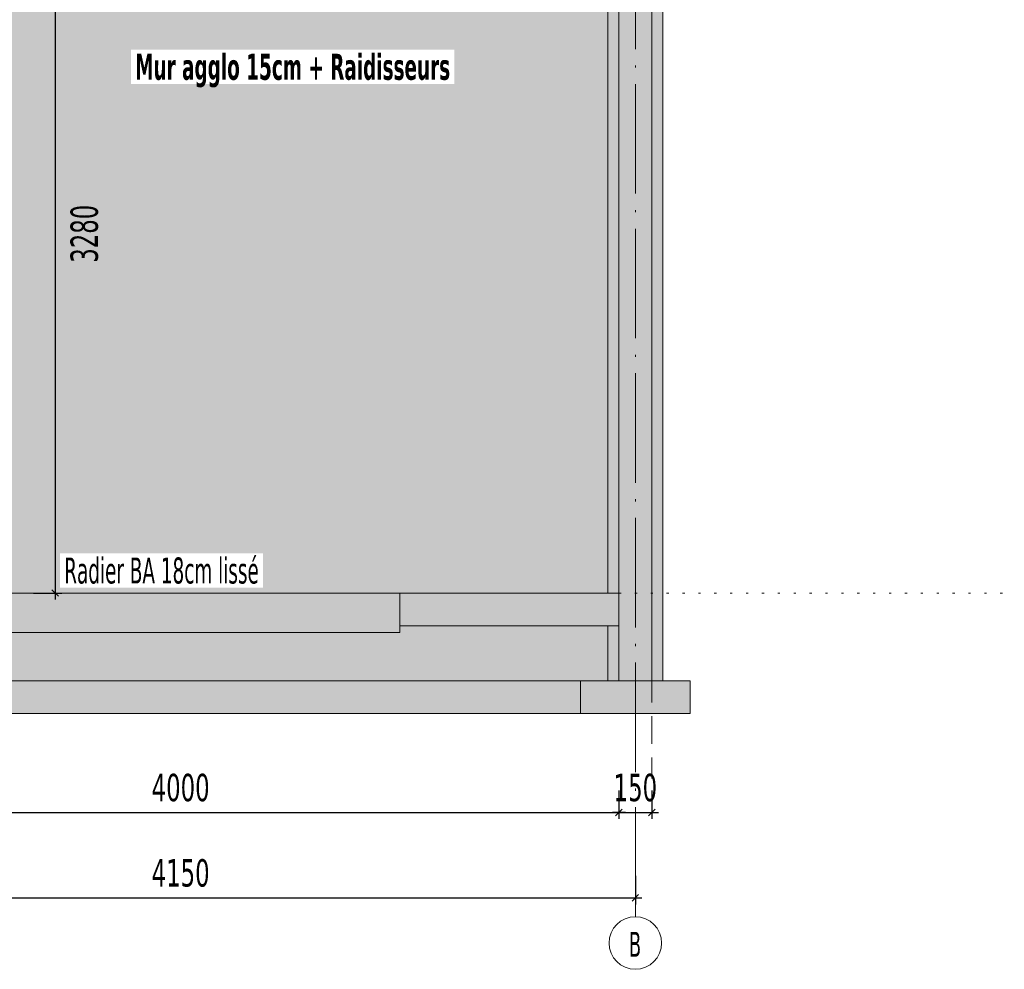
# Model space of a CAD drawing. Header units: millimetres. Extents: x 1567 to 2756, y -116 to 725.
# Tile 34 of 256: x 1907 to 1997, y 114 to 200. Entities that reach past the tile are written whole.
import ezdxf

# ---------------------------------------------------------------- set-up
doc = ezdxf.new("R2010")
doc.units = ezdxf.units.MM
for name, pattern in [('CADWORK_12', [3.75, 2.5, -1.25]), ('CADWORK_2', [1.45, 0.2, -1.25]), ('CADWORK_5', [13.2, 10, -1.5, 0.2, -1.5])]:
    doc.linetypes.add(name, pattern=pattern)
doc.layers.add('Ech.1_50', color=7, linetype='Continuous')
doc.styles.add('tahoma-', font='txt', dxfattribs={"height": 1})
doc.styles.add('tahoma-b', font='txt', dxfattribs={"height": 1})
doc.styles.add('tahoma-z-r', font='txt', dxfattribs={"width": 0.704918})
doc.dimstyles.new('ISO-25', dxfattribs={"dimtxt": 2.5, "dimasz": 2.5, "dimexe": 1.25, "dimexo": 0.625, "dimtad": 1, "dimtxsty": 'Standard', "dimcen": 2.5, "dimadec": 0, "dimazin": 0, "dimtfac": 1, "dimtmove": 0, "dimatfit": 3, "dimfxl": 1, "dimarcsym": 0})

# ---------------------------------------------------------------- blocks, each defined once
blk = doc.blocks.new('cw-dimension-symbol2')
at = {"color": 0, "linetype": 'Continuous', "lineweight": -2}
for p, q in [((-1, 0), (1, 0)), ((-0.5, -0.5), (0.5, 0.5))]:
    blk.add_line(p, q, dxfattribs=at)
blk = doc.blocks.new('*D118')
at = {"layer": 'Defpoints', "color": 0}
for p in [(1908.635, 213.602), (1908.635, 148.016), (1910.635, 148.016)]:
    blk.add_point(p, dxfattribs=at)
at = {"layer": 'Ech.1_50', "color": 0, "linetype": 'Continuous', "lineweight": -2}
for p, q in [((1908.635, 213.602), (1911.235, 213.602)), ((1910.635, 213.002), (1910.635, 148.616)), ((1908.635, 148.016), (1911.235, 148.016))]:
    blk.add_line(p, q, dxfattribs=at)
at = {"layer": 'Ech.1_50', "color": 0, "lineweight": -2, "xscale": 0.6000000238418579, "yscale": 0.6000000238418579, "zscale": 0.6000000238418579}
for p, rotation in [((1910.635, 213.602), 90), ((1910.635, 148.016), 270)]:
    blk.add_blockref('cw-dimension-symbol2', p, dxfattribs=dict(at, rotation=rotation))
at = {"layer": 'Ech.1_50', "color": 7, "linetype": 'Continuous', "lineweight": 5, "insert": (1913.3, 180.809), "char_height": 2.5, "attachment_point": 5, "rotation": 90, "style": 'tahoma-z-r'}
blk.add_mtext('3280', dxfattribs=at)
blk = doc.blocks.new('*D128')
at = {"layer": 'Defpoints', "color": 0}
for p in [(1880.578, 122.202), (1963.578, 122.202), (1963.578, 120.202)]:
    blk.add_point(p, dxfattribs=at)
at = {"layer": 'Ech.1_50', "color": 0, "linetype": 'Continuous', "lineweight": -2}
for p, q in [((1880.578, 122.202), (1880.578, 119.602)), ((1963.578, 122.202), (1963.578, 119.602)), ((1881.178, 120.202), (1962.978, 120.202))]:
    blk.add_line(p, q, dxfattribs=at)
at = {"layer": 'Ech.1_50', "color": 0, "lineweight": -2, "xscale": 0.6000000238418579, "yscale": 0.6000000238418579, "zscale": 0.6000000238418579, "rotation": 180}
blk.add_blockref('cw-dimension-symbol2', (1880.578, 120.202), dxfattribs=at)
at = {"layer": 'Ech.1_50', "color": 0, "lineweight": -2, "xscale": 0.6000000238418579, "yscale": 0.6000000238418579, "zscale": 0.6000000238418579}
blk.add_blockref('cw-dimension-symbol2', (1963.578, 120.202), dxfattribs=at)
at = {"layer": 'Ech.1_50', "color": 7, "linetype": 'Continuous', "lineweight": 5, "insert": (1922.078, 122.452), "char_height": 2.5, "attachment_point": 5, "style": 'tahoma-z-r'}
blk.add_mtext('4150', dxfattribs=at)
blk = doc.blocks.new('*D131')
at = {"layer": 'Defpoints', "color": 0}
for p in [(1882.078, 129.994), (1962.078, 129.994), (1962.078, 127.994)]:
    blk.add_point(p, dxfattribs=at)
at = {"layer": 'Ech.1_50', "color": 0, "linetype": 'Continuous', "lineweight": -2}
for p, q in [((1882.078, 129.994), (1882.078, 127.394)), ((1962.078, 129.994), (1962.078, 127.394)), ((1882.678, 127.994), (1961.478, 127.994))]:
    blk.add_line(p, q, dxfattribs=at)
at = {"layer": 'Ech.1_50', "color": 0, "lineweight": -2, "xscale": 0.6000000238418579, "yscale": 0.6000000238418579, "zscale": 0.6000000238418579, "rotation": 180}
blk.add_blockref('cw-dimension-symbol2', (1882.078, 127.994), dxfattribs=at)
at = {"layer": 'Ech.1_50', "color": 0, "lineweight": -2, "xscale": 0.6000000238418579, "yscale": 0.6000000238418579, "zscale": 0.6000000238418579}
blk.add_blockref('cw-dimension-symbol2', (1962.078, 127.994), dxfattribs=at)
at = {"layer": 'Ech.1_50', "color": 7, "linetype": 'Continuous', "lineweight": 5, "insert": (1922.078, 130.244), "char_height": 2.5, "attachment_point": 5, "style": 'tahoma-z-r'}
blk.add_mtext('4000', dxfattribs=at)
blk = doc.blocks.new('*D132')
at = {"layer": 'Defpoints', "color": 0}
for p in [(1962.078, 129.994), (1965.078, 129.994), (1965.078, 127.994)]:
    blk.add_point(p, dxfattribs=at)
at = {"layer": 'Ech.1_50', "color": 0, "linetype": 'Continuous', "lineweight": -2}
for p, q in [((1962.078, 129.994), (1962.078, 127.394)), ((1965.078, 129.994), (1965.078, 127.394)), ((1962.678, 127.994), (1964.478, 127.994))]:
    blk.add_line(p, q, dxfattribs=at)
at = {"layer": 'Ech.1_50', "color": 0, "lineweight": -2, "xscale": 0.6000000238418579, "yscale": 0.6000000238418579, "zscale": 0.6000000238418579, "rotation": 180}
blk.add_blockref('cw-dimension-symbol2', (1962.078, 127.994), dxfattribs=at)
at = {"layer": 'Ech.1_50', "color": 0, "lineweight": -2, "xscale": 0.6000000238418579, "yscale": 0.6000000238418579, "zscale": 0.6000000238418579}
blk.add_blockref('cw-dimension-symbol2', (1965.078, 127.994), dxfattribs=at)
at = {"layer": 'Ech.1_50', "color": 7, "linetype": 'Continuous', "lineweight": 5, "insert": (1963.578, 130.244), "char_height": 2.5, "attachment_point": 5, "style": 'tahoma-z-r'}
blk.add_mtext('150', dxfattribs=at)

msp = doc.modelspace()

# ---------------------------------------------------------------- hatches: boundary and pattern name
at = {"layer": 'Ech.1_50', "linetype": 'Continuous', "lineweight": 5, "true_color": 0xf3f3f3, "transparency": 33554687}
for points in [[(1961.078, 148.016), (1962.078, 148.016), (1962.078, 213.602), (1961.078, 213.602), (1961.078, 148.016)], [(1966.078, 211.102), (1965.578, 211.102), (1965.078, 211.602), (1965.078, 140.016), (1966.078, 140.016), (1966.078, 211.102)], [(1961.078, 140.016), (1962.078, 140.016), (1962.078, 145.016), (1961.078, 145.016), (1961.078, 140.016)], [(1639.578, 137.016), (1958.578, 137.016), (1958.578, 140.016), (1886.578, 140.016), (1886.578, 139.016), (1874.578, 139.016), (1874.578, 140.016), (1803.578, 140.016), (1803.578, 139.016), (1791.578, 139.016), (1791.578, 140.016), (1703.578, 140.016), (1703.578, 139.016), (1691.578, 139.016), (1691.578, 140.016), (1639.578, 140.016), (1639.578, 137.016)]]:
    msp.add_hatch(color=7, dxfattribs=at).paths.add_polyline_path(points)
at = {"layer": 'Ech.1_50', "linetype": 'Continuous', "lineweight": 5, "true_color": 0xfdfdfd, "transparency": 33554687}
for points in [[(1961.078, 210.602), (1882.078, 210.602), (1882.078, 148.016), (1961.078, 148.016), (1961.078, 210.602)], [(1961.078, 145.016), (1942.078, 145.016), (1942.078, 144.416), (1902.078, 144.416), (1902.078, 145.016), (1886.578, 145.016), (1886.578, 140.016), (1961.078, 140.016), (1961.078, 145.016)]]:
    msp.add_hatch(color=7, dxfattribs=at).paths.add_polyline_path(points)
at = {"layer": 'Ech.1_50', "linetype": 'Continuous', "lineweight": 5, "true_color": 0xf8f8f8, "transparency": 33554687}
msp.add_hatch(color=7, dxfattribs=at).paths.add_polyline_path([(1962.078, 140.016), (1965.078, 140.016), (1965.078, 210.602), (1962.078, 210.602), (1962.078, 140.016)])
at = {"layer": 'Ech.1_50', "linetype": 'Continuous', "lineweight": 5, "true_color": 0xd0d0d0, "transparency": 33554687}
msp.add_hatch(color=254, dxfattribs=at).paths.add_polyline_path([(1942.078, 148.016), (1902.078, 148.016), (1902.078, 144.416), (1942.078, 144.416), (1942.078, 148.016)])
at = {"layer": 'Ech.1_50', "linetype": 'Continuous', "lineweight": 5, "true_color": 0xdcdcdc, "transparency": 33554687}
for points in [[(1962.078, 148.016), (1942.078, 148.016), (1942.078, 145.016), (1962.078, 145.016), (1962.078, 148.016)], [(1958.578, 137.016), (1968.578, 137.016), (1968.578, 140.016), (1958.578, 140.016), (1958.578, 137.016)]]:
    msp.add_hatch(color=254, dxfattribs=at).paths.add_polyline_path(points)

# ---------------------------------------------------------------- linework, layer by layer
at = {"layer": 'Ech.1_50', "color": 7, "linetype": 'Continuous', "lineweight": 5}
for points in [[(1961.078, 148.016), (1962.078, 148.016), (1962.078, 213.602), (1961.078, 213.602), (1961.078, 148.016)], [(1966.078, 211.102), (1965.578, 211.102), (1965.078, 211.602), (1965.078, 140.016), (1966.078, 140.016), (1966.078, 211.102)], [(1961.078, 210.602), (1882.078, 210.602), (1882.078, 148.016), (1961.078, 148.016), (1961.078, 210.602)], [(1962.078, 140.016), (1965.078, 140.016), (1965.078, 210.602), (1962.078, 210.602), (1962.078, 140.016)], [(1942.078, 148.016), (1902.078, 148.016), (1902.078, 144.416), (1942.078, 144.416), (1942.078, 148.016)], [(1962.078, 148.016), (1942.078, 148.016), (1942.078, 145.016), (1962.078, 145.016), (1962.078, 148.016)], [(1961.078, 145.016), (1942.078, 145.016), (1942.078, 144.416), (1902.078, 144.416), (1902.078, 145.016), (1886.578, 145.016), (1886.578, 140.016), (1961.078, 140.016), (1961.078, 145.016)], [(1961.078, 140.016), (1962.078, 140.016), (1962.078, 145.016), (1961.078, 145.016), (1961.078, 140.016)], [(1639.578, 137.016), (1958.578, 137.016), (1958.578, 140.016), (1886.578, 140.016), (1886.578, 139.016), (1874.578, 139.016), (1874.578, 140.016), (1803.578, 140.016), (1803.578, 139.016), (1791.578, 139.016), (1791.578, 140.016), (1703.578, 140.016), (1703.578, 139.016), (1691.578, 139.016), (1691.578, 140.016), (1639.578, 140.016), (1639.578, 137.016)], [(1958.578, 137.016), (1968.578, 137.016), (1968.578, 140.016), (1958.578, 140.016), (1958.578, 137.016)]]:
    msp.add_lwpolyline(points, close=True, dxfattribs=at)
at = {"layer": 'Ech.1_50', "color": 9, "linetype": 'CADWORK_2', "lineweight": 5, "elevation": 50}
msp.add_lwpolyline([(1962.078, 148.016), (2003.005, 148.016)], dxfattribs=at)
at = {"layer": 'Ech.1_50', "color": 1, "linetype": 'CADWORK_12', "lineweight": 5, "elevation": 50}
msp.add_lwpolyline([(1965.078, 148.016), (1965.078, 131.099)], dxfattribs=at)

# ---------------------------------------------------------------- dimensions: what is measured, and where the dimension line sits
at = {"layer": 'Ech.1_50', "color": 7, "linetype": 'Continuous', "lineweight": 5}
dim = msp.add_linear_dim(base=(1910.635, 148.016), p1=(1908.635, 213.602), p2=(1908.635, 148.016), angle=270, text='3280', dimstyle='ISO-25', override={"dimtxt": 2.5, "dimasz": 0.6, "dimexe": 0.6, "dimexo": 0, "dimgap": 0, "dimdec": 0, "dimlfac": 1, "dimtxsty": 'tahoma-z-r', "dimblk": 'cw-dimension-symbol2', "dimclrt": 7, "dimtmove": 2}, dxfattribs=at)
dim.commit()
dim.dimension.update_dxf_attribs({"geometry": '*D118', "text_midpoint": (1913.3, 180.809), "dimtype": 161, "text_rotation": 90})
for base, p1, p2, text, picture, middle in [((1962.078, 127.994), (1882.078, 129.994), (1962.078, 129.994), '4000', '*D131', (1922.078, 130.244)), ((1965.078, 127.994), (1962.078, 129.994), (1965.078, 129.994), '150', '*D132', (1963.578, 130.244)), ((1963.578, 120.202), (1880.578, 122.202), (1963.578, 122.202), '4150', '*D128', (1922.078, 122.452))]:
    dim = msp.add_linear_dim(base=base, p1=p1, p2=p2, angle=0, text=text, dimstyle='ISO-25', override={"dimtxt": 2.5, "dimasz": 0.6, "dimexe": 0.6, "dimexo": 0, "dimgap": 0, "dimdec": 0, "dimlfac": 1, "dimtxsty": 'tahoma-z-r', "dimblk": 'cw-dimension-symbol2', "dimclrt": 7, "dimtmove": 2}, dxfattribs=at)
    dim.commit()
    dim.dimension.update_dxf_attribs({"geometry": picture, "text_midpoint": middle, "dimtype": 161})

# ---------------------------------------------------------------- wipeouts: each hides what was drawn before it
at = {"linetype": 'Continuous'}
msp.add_wipeout([(1963.578, 113.672), (1963.594, 113.672), (1963.609, 113.672), (1963.624, 113.673), (1963.639, 113.673), (1963.654, 113.673), (1963.669, 113.674), (1963.684, 113.674), (1963.699, 113.675), (1963.714, 113.676), (1963.729, 113.677), (1963.744, 113.678), (1963.759, 113.679), (1963.774, 113.68), (1963.789, 113.681), (1963.804, 113.683), (1963.819, 113.684), (1963.834, 113.686), (1963.849, 113.687), (1963.864, 113.689), (1963.879, 113.691), (1963.894, 113.693), (1963.909, 113.695), (1963.924, 113.697), (1963.939, 113.699), (1963.954, 113.702), (1963.969, 113.704), (1963.984, 113.707), (1963.998, 113.709), (1964.013, 113.712), (1964.028, 113.715), (1964.043, 113.718), (1964.058, 113.72), (1964.072, 113.724), (1964.087, 113.727), (1964.102, 113.73), (1964.117, 113.733), (1964.131, 113.737), (1964.146, 113.74), (1964.161, 113.744), (1964.175, 113.748), (1964.19, 113.751), (1964.204, 113.755), (1964.219, 113.759), (1964.234, 113.763), (1964.248, 113.767), (1964.262, 113.772), (1964.277, 113.776), (1964.291, 113.78), (1964.306, 113.785), (1964.32, 113.79), (1964.334, 113.794), (1964.349, 113.799), (1964.363, 113.804), (1964.377, 113.809), (1964.391, 113.814), (1964.406, 113.819), (1964.42, 113.824), (1964.434, 113.83), (1964.448, 113.835), (1964.462, 113.841), (1964.476, 113.846), (1964.49, 113.852), (1964.504, 113.858), (1964.518, 113.864), (1964.532, 113.87), (1964.545, 113.876), (1964.559, 113.882), (1964.573, 113.888), (1964.587, 113.894), (1964.6, 113.901), (1964.614, 113.907), (1964.628, 113.914), (1964.641, 113.92), (1964.655, 113.927), (1964.668, 113.934), (1964.681, 113.941), (1964.695, 113.948), (1964.708, 113.955), (1964.721, 113.962), (1964.735, 113.969), (1964.748, 113.976), (1964.761, 113.984), (1964.774, 113.991), (1964.787, 113.999), (1964.8, 114.006), (1964.813, 114.014), (1964.826, 114.022), (1964.839, 114.03), (1964.852, 114.038), (1964.864, 114.046), (1964.877, 114.054), (1964.89, 114.062), (1964.902, 114.07), (1964.915, 114.079), (1964.927, 114.087), (1964.94, 114.096), (1964.952, 114.104), (1964.965, 114.113), (1964.977, 114.122), (1964.989, 114.13), (1965.001, 114.139), (1965.013, 114.148), (1965.025, 114.157), (1965.037, 114.167), (1965.049, 114.176), (1965.061, 114.185), (1965.073, 114.194), (1965.085, 114.204), (1965.097, 114.213), (1965.108, 114.223), (1965.12, 114.233), (1965.131, 114.242), (1965.143, 114.252), (1965.154, 114.262), (1965.166, 114.272), (1965.177, 114.282), (1965.188, 114.292), (1965.199, 114.302), (1965.21, 114.312), (1965.221, 114.323), (1965.232, 114.333), (1965.243, 114.343), (1965.254, 114.354), (1965.265, 114.364), (1965.275, 114.375), (1965.286, 114.386), (1965.297, 114.397), (1965.307, 114.407), (1965.318, 114.418), (1965.328, 114.429), (1965.338, 114.44), (1965.348, 114.451), (1965.359, 114.462), (1965.369, 114.474), (1965.379, 114.485), (1965.389, 114.496), (1965.398, 114.508), (1965.408, 114.519), (1965.418, 114.531), (1965.428, 114.542), (1965.437, 114.554), (1965.447, 114.566), (1965.456, 114.577), (1965.466, 114.589), (1965.475, 114.601), (1965.484, 114.613), (1965.493, 114.625), (1965.502, 114.637), (1965.511, 114.649), (1965.52, 114.661), (1965.529, 114.674), (1965.538, 114.686), (1965.546, 114.698), (1965.555, 114.711), (1965.563, 114.723), (1965.572, 114.736), (1965.58, 114.748), (1965.588, 114.761), (1965.597, 114.773), (1965.605, 114.786), (1965.613, 114.799), (1965.621, 114.812), (1965.629, 114.825), (1965.636, 114.837), (1965.644, 114.85), (1965.652, 114.863), (1965.659, 114.876), (1965.667, 114.89), (1965.674, 114.903), (1965.682, 114.916), (1965.689, 114.929), (1965.696, 114.942), (1965.703, 114.956), (1965.71, 114.969), (1965.717, 114.983), (1965.724, 114.996), (1965.73, 115.009), (1965.737, 115.023), (1965.744, 115.037), (1965.75, 115.05), (1965.756, 115.064), (1965.763, 115.078), (1965.769, 115.091), (1965.775, 115.105), (1965.781, 115.119), (1965.787, 115.133), (1965.793, 115.147), (1965.799, 115.161), (1965.804, 115.175), (1965.81, 115.189), (1965.815, 115.203), (1965.821, 115.217), (1965.826, 115.231), (1965.831, 115.245), (1965.837, 115.259), (1965.842, 115.273), (1965.847, 115.288), (1965.851, 115.302), (1965.856, 115.316), (1965.861, 115.33), (1965.866, 115.345), (1965.87, 115.359), (1965.875, 115.374), (1965.879, 115.388), (1965.883, 115.403), (1965.887, 115.417), (1965.891, 115.432), (1965.895, 115.446), (1965.899, 115.461), (1965.903, 115.475), (1965.907, 115.49), (1965.91, 115.505), (1965.914, 115.519), (1965.917, 115.534), (1965.921, 115.549), (1965.924, 115.563), (1965.927, 115.578), (1965.93, 115.593), (1965.933, 115.608), (1965.936, 115.622), (1965.939, 115.637), (1965.941, 115.652), (1965.944, 115.667), (1965.946, 115.682), (1965.949, 115.697), (1965.951, 115.712), (1965.953, 115.726), (1965.956, 115.741), (1965.958, 115.756), (1965.959, 115.771), (1965.961, 115.786), (1965.963, 115.801), (1965.965, 115.816), (1965.966, 115.831), (1965.968, 115.846), (1965.969, 115.861), (1965.97, 115.876), (1965.972, 115.891), (1965.973, 115.906), (1965.974, 115.921), (1965.975, 115.936), (1965.975, 115.952), (1965.976, 115.967), (1965.977, 115.982), (1965.977, 115.997), (1965.978, 116.012), (1965.978, 116.027), (1965.978, 116.042), (1965.978, 116.057), (1965.978, 116.072), (1965.978, 116.087), (1965.978, 116.102), (1965.978, 116.117), (1965.978, 116.132), (1965.977, 116.148), (1965.977, 116.163), (1965.976, 116.178), (1965.975, 116.193), (1965.975, 116.208), (1965.974, 116.223), (1965.973, 116.238), (1965.972, 116.253), (1965.97, 116.268), (1965.969, 116.283), (1965.968, 116.298), (1965.966, 116.313), (1965.965, 116.328), (1965.963, 116.343), (1965.961, 116.358), (1965.959, 116.373), (1965.958, 116.388), (1965.956, 116.403), (1965.953, 116.418), (1965.951, 116.433), (1965.949, 116.448), (1965.946, 116.462), (1965.944, 116.477), (1965.941, 116.492), (1965.939, 116.507), (1965.936, 116.522), (1965.933, 116.537), (1965.93, 116.551), (1965.927, 116.566), (1965.924, 116.581), (1965.921, 116.596), (1965.917, 116.61), (1965.914, 116.625), (1965.91, 116.64), (1965.907, 116.654), (1965.903, 116.669), (1965.899, 116.684), (1965.895, 116.698), (1965.891, 116.713), (1965.887, 116.727), (1965.883, 116.742), (1965.879, 116.756), (1965.875, 116.771), (1965.87, 116.785), (1965.866, 116.799), (1965.861, 116.814), (1965.856, 116.828), (1965.851, 116.842), (1965.847, 116.857), (1965.842, 116.871), (1965.837, 116.885), (1965.831, 116.899), (1965.826, 116.913), (1965.821, 116.928), (1965.815, 116.942), (1965.81, 116.956), (1965.804, 116.97), (1965.799, 116.984), (1965.793, 116.998), (1965.787, 117.011), (1965.781, 117.025), (1965.775, 117.039), (1965.769, 117.053), (1965.763, 117.067), (1965.756, 117.08), (1965.75, 117.094), (1965.744, 117.108), (1965.737, 117.121), (1965.73, 117.135), (1965.724, 117.148), (1965.717, 117.162), (1965.71, 117.175), (1965.703, 117.188), (1965.696, 117.202), (1965.689, 117.215), (1965.682, 117.228), (1965.674, 117.242), (1965.667, 117.255), (1965.659, 117.268), (1965.652, 117.281), (1965.644, 117.294), (1965.636, 117.307), (1965.629, 117.32), (1965.621, 117.333), (1965.613, 117.345), (1965.605, 117.358), (1965.597, 117.371), (1965.588, 117.383), (1965.58, 117.396), (1965.572, 117.409), (1965.563, 117.421), (1965.555, 117.434), (1965.546, 117.446), (1965.538, 117.458), (1965.529, 117.471), (1965.52, 117.483), (1965.511, 117.495), (1965.502, 117.507), (1965.493, 117.519), (1965.484, 117.531), (1965.475, 117.543), (1965.466, 117.555), (1965.456, 117.567), (1965.447, 117.579), (1965.437, 117.59), (1965.428, 117.602), (1965.418, 117.614), (1965.408, 117.625), (1965.398, 117.637), (1965.389, 117.648), (1965.379, 117.659), (1965.369, 117.671), (1965.359, 117.682), (1965.348, 117.693), (1965.338, 117.704), (1965.328, 117.715), (1965.318, 117.726), (1965.307, 117.737), (1965.297, 117.748), (1965.286, 117.758), (1965.275, 117.769), (1965.265, 117.78), (1965.254, 117.79), (1965.243, 117.801), (1965.232, 117.811), (1965.221, 117.822), (1965.21, 117.832), (1965.199, 117.842), (1965.188, 117.852), (1965.177, 117.862), (1965.166, 117.872), (1965.154, 117.882), (1965.143, 117.892), (1965.131, 117.902), (1965.12, 117.912), (1965.108, 117.921), (1965.097, 117.931), (1965.085, 117.94), (1965.073, 117.95), (1965.061, 117.959), (1965.049, 117.968), (1965.037, 117.978), (1965.025, 117.987), (1965.013, 117.996), (1965.001, 118.005), (1964.989, 118.014), (1964.977, 118.023), (1964.965, 118.031), (1964.952, 118.04), (1964.94, 118.049), (1964.927, 118.057), (1964.915, 118.066), (1964.902, 118.074), (1964.89, 118.082), (1964.877, 118.09), (1964.864, 118.099), (1964.852, 118.107), (1964.839, 118.115), (1964.826, 118.122), (1964.813, 118.13), (1964.8, 118.138), (1964.787, 118.146), (1964.774, 118.153), (1964.761, 118.161), (1964.748, 118.168), (1964.735, 118.175), (1964.721, 118.182), (1964.708, 118.19), (1964.695, 118.197), (1964.681, 118.204), (1964.668, 118.211), (1964.655, 118.217), (1964.641, 118.224), (1964.628, 118.231), (1964.614, 118.237), (1964.6, 118.244), (1964.587, 118.25), (1964.573, 118.256), (1964.559, 118.263), (1964.545, 118.269), (1964.532, 118.275), (1964.518, 118.281), (1964.504, 118.287), (1964.49, 118.292), (1964.476, 118.298), (1964.462, 118.304), (1964.448, 118.309), (1964.434, 118.315), (1964.42, 118.32), (1964.406, 118.325), (1964.391, 118.33), (1964.377, 118.335), (1964.363, 118.34), (1964.349, 118.345), (1964.334, 118.35), (1964.32, 118.355), (1964.306, 118.359), (1964.291, 118.364), (1964.277, 118.368), (1964.262, 118.373), (1964.248, 118.377), (1964.234, 118.381), (1964.219, 118.385), (1964.204, 118.389), (1964.19, 118.393), (1964.175, 118.397), (1964.161, 118.4), (1964.146, 118.404), (1964.131, 118.408), (1964.117, 118.411), (1964.102, 118.414), (1964.087, 118.418), (1964.072, 118.421), (1964.058, 118.424), (1964.043, 118.427), (1964.028, 118.43), (1964.013, 118.432), (1963.998, 118.435), (1963.984, 118.438), (1963.969, 118.44), (1963.954, 118.443), (1963.939, 118.445), (1963.924, 118.447), (1963.909, 118.449), (1963.894, 118.451), (1963.879, 118.453), (1963.864, 118.455), (1963.849, 118.457), (1963.834, 118.458), (1963.819, 118.46), (1963.804, 118.461), (1963.789, 118.463), (1963.774, 118.464), (1963.759, 118.465), (1963.744, 118.466), (1963.729, 118.467), (1963.714, 118.468), (1963.699, 118.469), (1963.684, 118.47), (1963.669, 118.47), (1963.654, 118.471), (1963.639, 118.471), (1963.624, 118.472), (1963.609, 118.472), (1963.594, 118.472), (1963.578, 118.472), (1963.563, 118.472), (1963.548, 118.472), (1963.533, 118.472), (1963.518, 118.471), (1963.503, 118.471), (1963.488, 118.47), (1963.473, 118.47), (1963.458, 118.469), (1963.443, 118.468), (1963.428, 118.467), (1963.413, 118.466), (1963.398, 118.465), (1963.383, 118.464), (1963.368, 118.463), (1963.353, 118.461), (1963.338, 118.46), (1963.323, 118.458), (1963.308, 118.457), (1963.293, 118.455), (1963.278, 118.453), (1963.263, 118.451), (1963.248, 118.449), (1963.233, 118.447), (1963.218, 118.445), (1963.203, 118.443), (1963.188, 118.44), (1963.173, 118.438), (1963.158, 118.435), (1963.144, 118.432), (1963.129, 118.43), (1963.114, 118.427), (1963.099, 118.424), (1963.084, 118.421), (1963.07, 118.418), (1963.055, 118.414), (1963.04, 118.411), (1963.025, 118.408), (1963.011, 118.404), (1962.996, 118.4), (1962.982, 118.397), (1962.967, 118.393), (1962.952, 118.389), (1962.938, 118.385), (1962.923, 118.381), (1962.909, 118.377), (1962.894, 118.373), (1962.88, 118.368), (1962.866, 118.364), (1962.851, 118.359), (1962.837, 118.355), (1962.822, 118.35), (1962.808, 118.345), (1962.794, 118.34), (1962.78, 118.335), (1962.765, 118.33), (1962.751, 118.325), (1962.737, 118.32), (1962.723, 118.315), (1962.709, 118.309), (1962.695, 118.304), (1962.681, 118.298), (1962.667, 118.292), (1962.653, 118.287), (1962.639, 118.281), (1962.625, 118.275), (1962.611, 118.269), (1962.598, 118.263), (1962.584, 118.256), (1962.57, 118.25), (1962.557, 118.244), (1962.543, 118.237), (1962.529, 118.231), (1962.516, 118.224), (1962.502, 118.217), (1962.489, 118.211), (1962.475, 118.204), (1962.462, 118.197), (1962.449, 118.19), (1962.435, 118.182), (1962.422, 118.175), (1962.409, 118.168), (1962.396, 118.161), (1962.383, 118.153), (1962.37, 118.146), (1962.357, 118.138), (1962.344, 118.13), (1962.331, 118.122), (1962.318, 118.115), (1962.305, 118.107), (1962.292, 118.099), (1962.28, 118.09), (1962.267, 118.082), (1962.254, 118.074), (1962.242, 118.066), (1962.229, 118.057), (1962.217, 118.049), (1962.205, 118.04), (1962.192, 118.031), (1962.18, 118.023), (1962.168, 118.014), (1962.156, 118.005), (1962.143, 117.996), (1962.131, 117.987), (1962.119, 117.978), (1962.107, 117.968), (1962.096, 117.959), (1962.084, 117.95), (1962.072, 117.94), (1962.06, 117.931), (1962.049, 117.921), (1962.037, 117.912), (1962.025, 117.902), (1962.014, 117.892), (1962.003, 117.882), (1961.991, 117.872), (1961.98, 117.862), (1961.969, 117.852), (1961.958, 117.842), (1961.947, 117.832), (1961.936, 117.822), (1961.925, 117.811), (1961.914, 117.801), (1961.903, 117.79), (1961.892, 117.78), (1961.881, 117.769), (1961.871, 117.758), (1961.86, 117.748), (1961.85, 117.737), (1961.839, 117.726), (1961.829, 117.715), (1961.819, 117.704), (1961.808, 117.693), (1961.798, 117.682), (1961.788, 117.671), (1961.778, 117.659), (1961.768, 117.648), (1961.758, 117.637), (1961.749, 117.625), (1961.739, 117.614), (1961.729, 117.602), (1961.72, 117.59), (1961.71, 117.579), (1961.701, 117.567), (1961.691, 117.555), (1961.682, 117.543), (1961.673, 117.531), (1961.664, 117.519), (1961.655, 117.507), (1961.646, 117.495), (1961.637, 117.483), (1961.628, 117.471), (1961.619, 117.458), (1961.611, 117.446), (1961.602, 117.434), (1961.593, 117.421), (1961.585, 117.409), (1961.577, 117.396), (1961.568, 117.383), (1961.56, 117.371), (1961.552, 117.358), (1961.544, 117.345), (1961.536, 117.333), (1961.528, 117.32), (1961.52, 117.307), (1961.513, 117.294), (1961.505, 117.281), (1961.497, 117.268), (1961.49, 117.255), (1961.483, 117.242), (1961.475, 117.228), (1961.468, 117.215), (1961.461, 117.202), (1961.454, 117.188), (1961.447, 117.175), (1961.44, 117.162), (1961.433, 117.148), (1961.426, 117.135), (1961.42, 117.121), (1961.413, 117.108), (1961.407, 117.094), (1961.4, 117.08), (1961.394, 117.067), (1961.388, 117.053), (1961.382, 117.039), (1961.376, 117.025), (1961.37, 117.011), (1961.364, 116.998), (1961.358, 116.984), (1961.353, 116.97), (1961.347, 116.956), (1961.341, 116.942), (1961.336, 116.928), (1961.331, 116.913), (1961.325, 116.899), (1961.32, 116.885), (1961.315, 116.871), (1961.31, 116.857), (1961.305, 116.842), (1961.301, 116.828), (1961.296, 116.814), (1961.291, 116.799), (1961.287, 116.785), (1961.282, 116.771), (1961.278, 116.756), (1961.274, 116.742), (1961.27, 116.727), (1961.265, 116.713), (1961.262, 116.698), (1961.258, 116.684), (1961.254, 116.669), (1961.25, 116.654), (1961.247, 116.64), (1961.243, 116.625), (1961.24, 116.61), (1961.236, 116.596), (1961.233, 116.581), (1961.23, 116.566), (1961.227, 116.551), (1961.224, 116.537), (1961.221, 116.522), (1961.218, 116.507), (1961.215, 116.492), (1961.213, 116.477), (1961.21, 116.462), (1961.208, 116.448), (1961.206, 116.433), (1961.203, 116.418), (1961.201, 116.403), (1961.199, 116.388), (1961.197, 116.373), (1961.196, 116.358), (1961.194, 116.343), (1961.192, 116.328), (1961.191, 116.313), (1961.189, 116.298), (1961.188, 116.283), (1961.186, 116.268), (1961.185, 116.253), (1961.184, 116.238), (1961.183, 116.223), (1961.182, 116.208), (1961.181, 116.193), (1961.181, 116.178), (1961.18, 116.163), (1961.18, 116.148), (1961.179, 116.132), (1961.179, 116.117), (1961.179, 116.102), (1961.178, 116.087), (1961.178, 116.072), (1961.178, 116.057), (1961.179, 116.042), (1961.179, 116.027), (1961.179, 116.012), (1961.18, 115.997), (1961.18, 115.982), (1961.181, 115.967), (1961.181, 115.952), (1961.182, 115.936), (1961.183, 115.921), (1961.184, 115.906), (1961.185, 115.891), (1961.186, 115.876), (1961.188, 115.861), (1961.189, 115.846), (1961.191, 115.831), (1961.192, 115.816), (1961.194, 115.801), (1961.196, 115.786), (1961.197, 115.771), (1961.199, 115.756), (1961.201, 115.741), (1961.203, 115.726), (1961.206, 115.712), (1961.208, 115.697), (1961.21, 115.682), (1961.213, 115.667), (1961.215, 115.652), (1961.218, 115.637), (1961.221, 115.622), (1961.224, 115.608), (1961.227, 115.593), (1961.23, 115.578), (1961.233, 115.563), (1961.236, 115.549), (1961.24, 115.534), (1961.243, 115.519), (1961.247, 115.505), (1961.25, 115.49), (1961.254, 115.475), (1961.258, 115.461), (1961.262, 115.446), (1961.265, 115.432), (1961.27, 115.417), (1961.274, 115.403), (1961.278, 115.388), (1961.282, 115.374), (1961.287, 115.359), (1961.291, 115.345), (1961.296, 115.33), (1961.301, 115.316), (1961.305, 115.302), (1961.31, 115.288), (1961.315, 115.273), (1961.32, 115.259), (1961.325, 115.245), (1961.331, 115.231), (1961.336, 115.217), (1961.341, 115.203), (1961.347, 115.189), (1961.353, 115.175), (1961.358, 115.161), (1961.364, 115.147), (1961.37, 115.133), (1961.376, 115.119), (1961.382, 115.105), (1961.388, 115.091), (1961.394, 115.078), (1961.4, 115.064), (1961.407, 115.05), (1961.413, 115.037), (1961.42, 115.023), (1961.426, 115.009), (1961.433, 114.996), (1961.44, 114.983), (1961.447, 114.969), (1961.454, 114.956), (1961.461, 114.942), (1961.468, 114.929), (1961.475, 114.916), (1961.483, 114.903), (1961.49, 114.89), (1961.497, 114.876), (1961.505, 114.863), (1961.513, 114.85), (1961.52, 114.837), (1961.528, 114.825), (1961.536, 114.812), (1961.544, 114.799), (1961.552, 114.786), (1961.56, 114.773), (1961.568, 114.761), (1961.577, 114.748), (1961.585, 114.736), (1961.593, 114.723), (1961.602, 114.711), (1961.611, 114.698), (1961.619, 114.686), (1961.628, 114.674), (1961.637, 114.661), (1961.646, 114.649), (1961.655, 114.637), (1961.664, 114.625), (1961.673, 114.613), (1961.682, 114.601), (1961.691, 114.589), (1961.701, 114.577), (1961.71, 114.566), (1961.72, 114.554), (1961.729, 114.542), (1961.739, 114.531), (1961.749, 114.519), (1961.758, 114.508), (1961.768, 114.496), (1961.778, 114.485), (1961.788, 114.474), (1961.798, 114.462), (1961.808, 114.451), (1961.819, 114.44), (1961.829, 114.429), (1961.839, 114.418), (1961.85, 114.407), (1961.86, 114.397), (1961.871, 114.386), (1961.881, 114.375), (1961.892, 114.364), (1961.903, 114.354), (1961.914, 114.343), (1961.925, 114.333), (1961.936, 114.323), (1961.947, 114.312), (1961.958, 114.302), (1961.969, 114.292), (1961.98, 114.282), (1961.991, 114.272), (1962.003, 114.262), (1962.014, 114.252), (1962.025, 114.242), (1962.037, 114.233), (1962.049, 114.223), (1962.06, 114.213), (1962.072, 114.204), (1962.084, 114.194), (1962.096, 114.185), (1962.107, 114.176), (1962.119, 114.167), (1962.131, 114.157), (1962.143, 114.148), (1962.156, 114.139), (1962.168, 114.13), (1962.18, 114.122), (1962.192, 114.113), (1962.205, 114.104), (1962.217, 114.096), (1962.229, 114.087), (1962.242, 114.079), (1962.254, 114.07), (1962.267, 114.062), (1962.28, 114.054), (1962.292, 114.046), (1962.305, 114.038), (1962.318, 114.03), (1962.331, 114.022), (1962.344, 114.014), (1962.357, 114.006), (1962.37, 113.999), (1962.383, 113.991), (1962.396, 113.984), (1962.409, 113.976), (1962.422, 113.969), (1962.435, 113.962), (1962.449, 113.955), (1962.462, 113.948), (1962.475, 113.941), (1962.489, 113.934), (1962.502, 113.927), (1962.516, 113.92), (1962.529, 113.914), (1962.543, 113.907), (1962.557, 113.901), (1962.57, 113.894), (1962.584, 113.888), (1962.598, 113.882), (1962.611, 113.876), (1962.625, 113.87), (1962.639, 113.864), (1962.653, 113.858), (1962.667, 113.852), (1962.681, 113.846), (1962.695, 113.841), (1962.709, 113.835), (1962.723, 113.83), (1962.737, 113.824), (1962.751, 113.819), (1962.765, 113.814), (1962.78, 113.809), (1962.794, 113.804), (1962.808, 113.799), (1962.822, 113.794), (1962.837, 113.79), (1962.851, 113.785), (1962.866, 113.78), (1962.88, 113.776), (1962.894, 113.772), (1962.909, 113.767), (1962.923, 113.763), (1962.938, 113.759), (1962.952, 113.755), (1962.967, 113.751), (1962.982, 113.748), (1962.996, 113.744), (1963.011, 113.74), (1963.025, 113.737), (1963.04, 113.733), (1963.055, 113.73), (1963.07, 113.727), (1963.084, 113.724), (1963.099, 113.72), (1963.114, 113.718), (1963.129, 113.715), (1963.144, 113.712), (1963.158, 113.709), (1963.173, 113.707), (1963.188, 113.704), (1963.203, 113.702), (1963.218, 113.699), (1963.233, 113.697), (1963.248, 113.695), (1963.263, 113.693), (1963.278, 113.691), (1963.293, 113.689), (1963.308, 113.687), (1963.323, 113.686), (1963.338, 113.684), (1963.353, 113.683), (1963.368, 113.681), (1963.383, 113.68), (1963.398, 113.679), (1963.413, 113.678), (1963.428, 113.677), (1963.443, 113.676), (1963.458, 113.675), (1963.473, 113.674), (1963.488, 113.674), (1963.503, 113.673), (1963.518, 113.673), (1963.533, 113.673), (1963.548, 113.672), (1963.563, 113.672)], dxfattribs=at).dxf.layer = 'Ech.1_50'

# ---------------------------------------------------------------- next in the draw order: linework, layer by layer
at = {"layer": 'Ech.1_50', "color": 7, "linetype": 'CADWORK_5', "lineweight": 5}
msp.add_lwpolyline([(1963.578, 118.472), (1963.578, 308.372)], dxfattribs=at)
at = {"layer": 'Ech.1_50', "color": 7, "lineweight": 5}
msp.add_circle((1963.578, 116.072), 2.4, dxfattribs=at)

# ---------------------------------------------------------------- next in the draw order: texts
at = {"layer": 'Ech.1_50', "color": 7, "linetype": 'Continuous', "style": 'tahoma-', "width": 0.6}
msp.add_text('B', height=2.267, dxfattribs=at).set_placement((1963, 114.822))
at = {"layer": 'Ech.1_50', "color": 7, "linetype": 'Continuous', "insert": (1911.455, 151.259), "char_height": 2.5, "attachment_point": 1, "style": 'tahoma-', "bg_fill": 3, "box_fill_scale": 1.15, "bg_fill_color": 256, "bg_fill_true_color": 13158600, "bg_fill_transparency": 33554687}
msp.add_mtext('\\A1;\\fTahoma|b0|i0;\\W0.600000;\\H2.371200;Radier BA 18cm lissé', dxfattribs=at)

# ---------------------------------------------------------------- next in the draw order: texts
at = {"layer": 'Ech.1_50', "color": 7, "linetype": 'Continuous', "insert": (1917.929, 197.234), "char_height": 2.5, "attachment_point": 1, "style": 'tahoma-b', "bg_fill": 3, "box_fill_scale": 1.15, "bg_fill_color": 256, "bg_fill_true_color": 13158600, "bg_fill_transparency": 33554687}
msp.add_mtext('\\A1;\\fTahoma|b1|i0;\\W0.600000;\\H2.373700;Mur agglo 15cm + Raidisseurs', dxfattribs=at)

doc.saveas('drawing.dxf')
